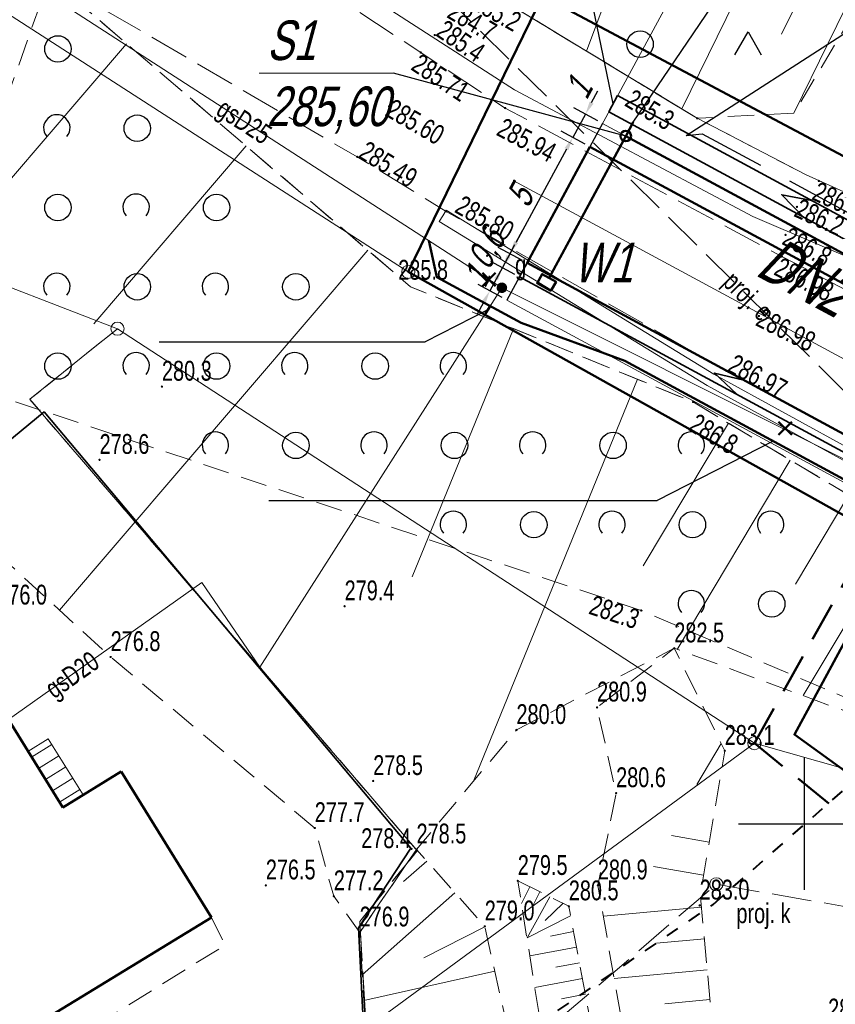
# Model space of a CAD drawing. Header units: metres. Extents: x 8377249 to 8377741, y 5529345 to 5529668.
# Tile 10 of 26: x 8377320 to 8377351, y 5529493 to 5529530. Entities that reach past the tile are written whole.
import ezdxf
from ezdxf.enums import TextEntityAlignment as Align
from ezdxf.lldxf.tags import DXFTag

# ---------------------------------------------------------------- set-up
doc = ezdxf.new("R2010")
doc.units = ezdxf.units.M
doc.header["$MEASUREMENT"] = 0
for name, pattern in [('1.0_0.5', [1.5, 1, -0.5]), ('1.5_0.5', [2, 1.5, -0.5]), ('2.0_2.0', [4, 2, -2]), ('219-500', [0]), ('DASHED', [0.75, 0.5, -0.25]), ('egkk-500', [2, 1.5, -0.5]), ('egug-500', [1, 0.5, -0.5]), ('supp_500', [1, 0.5, -0.5])]:
    doc.linetypes.add(name, pattern=pattern)
doc.layers.get('0').update_dxf_attribs({"color": 2, "linetype": 'CONTINUOUS', "lineweight": 5})
doc.layers.get('Defpoints').update_dxf_attribs({"linetype": 'CONTINUOUS'})
for name, color, linetype in [('!granica', 2, 'CONTINUOUS'), ('!przekroje', 2, 'CONTINUOUS'), ('000 Inne (niezydentyfikowane)', 7, 'CONTINUOUS'), ('202-punkt graniczny', 7, 'CONTINUOUS'), ('217-kontur klasyfikacyjny', 7, 'CONTINUOUS'), ('218-kontur użytku gruntowego', 7, 'CONTINUOUS'), ('219-działka ewidencyjna', 7, 'CONTINUOUS'), ('312-budynek ewidencyjny', 7, 'CONTINUOUS'), ('352-schody', 7, 'CONTINUOUS'), ('chodnik', 7, 'CONTINUOUS'), ('gazowe urządzenie techniczne', 7, 'CONTINUOUS'), ('jezdnia', 7, 'CONTINUOUS'), ('ogrodzenie trwałe', 7, 'CONTINUOUS'), ('pikieta naturalna', 7, 'CONTINUOUS'), ('pikieta sztuczna', 7, 'CONTINUOUS'), ('przewód elektroenergetyczny niskiego napięcia - ob. projektowany', 7, 'CONTINUOUS'), ('przewód elektroenergetyczny niskiego napięcia - ob. projektowany-Atr1', 7, 'CONTINUOUS'), ('przewód gazowy', 7, 'CONTINUOUS'), ('przewód gazowy-Atr1', 7, 'CONTINUOUS'), ('przewód kanalizacyjny - ob. projektowany', 7, 'CONTINUOUS'), ('rów przydrożny (linia)', 7, 'CONTINUOUS'), ('rów przydrożny (poligon)', 7, 'CONTINUOUS'), ('skarpa nieumocniona', 7, 'CONTINUOUS'), ('studnia kanalizacyjna - ob. projektowany', 7, 'CONTINUOUS'), ('teren zalesiony', 7, 'CONTINUOUS'), ('zadrzewienie  zakrzewienie', 7, 'CONTINUOUS')]:
    doc.layers.add(name, color=color, linetype=linetype)
for name, color, linetype, lineweight in [('0D', 7, 'CONTINUOUS', 50), ('0O', 7, 'CONTINUOUS', 18), ('1', 6, 'CONTINUOUS', 50), ('7', 4, 'DASHDOT', 18), ('gazowe urządzenie techniczne-Atr17', 7, 'CONTINUOUS', 18), ('isa_V1BD385C50508125_TUsr', 7, 'CONTINUOUS', 25), ('pikieta naturalna-Atr2', 7, 'CONTINUOUS', 18), ('pikieta sztuczna-Atr2', 7, 'CONTINUOUS', 18), ('studnia kanalizacyjna - ob. projektowany-Atr17', 7, 'CONTINUOUS', 18)]:
    doc.layers.add(name, color=color, linetype=linetype, lineweight=lineweight)
doc.styles.get("Standard").update_dxf_attribs({"font": 'IC-isocp.shx', "width": 0.75, "oblique": 15})
doc.linetypes.add('902-500', pattern='A,3.75,0,[1,ksztalty.shx,S=0.5,R=0,X=0,Y=0],3.75', length=7.5)
tags = doc.linetypes.add('DASHDOT', pattern=[1, 0.5, -0.25, 0, -0.25]).pattern_tags.tags
tags[10:11] = [DXFTag(74, 4), DXFTag(75, 0), DXFTag(340, '0'), DXFTag(46, 1.0), DXFTag(50, 0.0), DXFTag(44, 0.0), DXFTag(45, 0.0)]
tags[8:9] = [DXFTag(74, 4), DXFTag(75, 0), DXFTag(340, '0'), DXFTag(46, 1.0), DXFTag(50, 0.0), DXFTag(44, 0.0), DXFTag(45, 0.0)]
tags[6:7] = [DXFTag(74, 4), DXFTag(75, 0), DXFTag(340, '0'), DXFTag(46, 1.0), DXFTag(50, 0.0), DXFTag(44, 0.0), DXFTag(45, 0.0)]
tags[4:5] = [DXFTag(74, 4), DXFTag(75, 0), DXFTag(340, '0'), DXFTag(46, 1.0), DXFTag(50, 0.0), DXFTag(44, 0.0), DXFTag(45, 0.0)]
doc.dimstyles.get("Standard").update_dxf_attribs({"dimtxt": 1, "dimasz": 1, "dimexe": 1, "dimexo": 1, "dimgap": 1, "dimtad": 1, "dimtxsty": 'Standard', "dimcen": 2.5, "dimadec": 0, "dimazin": 0, "dimtfac": 1, "dimtmove": 0, "dimatfit": 3, "dimfxl": 1, "dimarcsym": 0})

# ---------------------------------------------------------------- blocks, each defined once
blk = doc.blocks.new('202')
at = {"color": 0, "linetype": 'Continuous', "lineweight": 0}
blk.add_circle((0, 0), 0.25, dxfattribs=at)
blk = doc.blocks.new('OTZK1')
at = {"color": 0, "linetype": 'Continuous'}
blk.add_circle((0, 0), 0.5, dxfattribs=at)
blk = doc.blocks.new('OTZK3')
at = {"color": 0, "linetype": 'Continuous'}
for p, q in [((-0.5, -0.289), (0, 0.577)), ((0, 0.577), (0.5, -0.289))]:
    blk.add_line(p, q, dxfattribs=at)
blk = doc.blocks.new('US25')
at = {"linetype": 'Continuous', "lineweight": 0}
h = blk.add_hatch(color=0, dxfattribs=at)
edge = h.paths.add_edge_path()
edge.add_arc((0, 0), 0.2, 0, 360)
blk = doc.blocks.new('PW01')
at = {"linetype": 'Continuous', "lineweight": 13}
h = blk.add_hatch(color=0, dxfattribs=at)
edge = h.paths.add_edge_path()
edge.add_arc((0, 0), 0.045, 0, 360)
blk = doc.blocks.new('OTZK2')
at = {"color": 0, "linetype": 'Continuous'}
blk.add_arc((0, 0), 0.5, 318.85, 221.162, dxfattribs=at)
blk = doc.blocks.new('US15')
at = {"color": 0, "linetype": 'Continuous', "lineweight": 13}
blk.add_circle((0, 0), 0.25, dxfattribs=at)
blk = doc.blocks.new('m')
at = {"color": 0}
for p, q in [((8377350, 5529500), (8377350, 5529502.5)), ((8377347.5, 5529500), (8377352.5, 5529500)), ((8377347.5, 5529500), (8377352.5, 5529500)), ((8377347.5, 5529500), (8377352.5, 5529500)), ((8377350, 5529497.5), (8377350, 5529500)), ((8377350, 5529497.5), (8377350, 5529500))]:
    blk.add_line(p, q, dxfattribs=at)
at = {"layer": '000 Inne (niezydentyfikowane)', "color": 7, "linetype": 'Continuous', "lineweight": 18, "flags": 128}
for points in [[(8377344.17, 5529535.73), (8377341.75, 5529529.23)], [(8377348.71, 5529533.9), (8377345.35, 5529527.05)], [(8377350.64, 5529532.95), (8377349.13, 5529529.87)], [(8377352.19, 5529532.19), (8377349.59, 5529526.89)], [(8377324.35, 5529529.51), (8377316.91, 5529520.83)], [(8377328.87, 5529525.65), (8377323.11, 5529518.91)], [(8377333.48, 5529521.7), (8377321.82, 5529508.08)], [(8377338.99, 5529518.73), (8377335.16, 5529509.34)], [(8377343.68, 5529516.82), (8377337.48, 5529501.61)], [(8377347.12, 5529515.16), (8377343.89, 5529509.76)], [(8377349.46, 5529513.76), (8377345.18, 5529506.6)], [(8377351.67, 5529512.44), (8377349.65, 5529509.07)], [(8377353.75, 5529511.2), (8377349.95, 5529504.85)], [(8377346.84, 5529503.04), (8377345.92, 5529501.49)], [(8377346.39, 5529499.31), (8377344.96, 5529499.56)], [(8377335.71, 5529498.59), (8377334.83, 5529497.81)], [(8377346.18, 5529498.06), (8377344.28, 5529498.39)], [(8377339.6, 5529497.62), (8377339.29, 5529496.99)], [(8377336.77, 5529497.39), (8377333.27, 5529494.29)], [(8377340.36, 5529497.24), (8377339.5, 5529495.68)], [(8377339.98, 5529497.43), (8377339.69, 5529496.85)], [(8377340.86, 5529496.99), (8377340.18, 5529496.34)], [(8377346.09, 5529496.84), (8377342.39, 5529496.5)], [(8377341.15, 5529496.52), (8377339.5, 5529495.68)], [(8377337.9, 5529496.1), (8377335.6, 5529494.93)], [(8377341.26, 5529495.92), (8377340.39, 5529495.75)], [(8377341.37, 5529495.33), (8377339.61, 5529495)], [(8377346.21, 5529495.65), (8377344.4, 5529495.48)], [(8377341.48, 5529494.74), (8377340.59, 5529494.57)], [(8377338.28, 5529494.42), (8377333.33, 5529493.31)], [(8377346.32, 5529494.48), (8377342.79, 5529494.15)], [(8377341.6, 5529494.15), (8377339.8, 5529493.81)], [(8377341.71, 5529493.55), (8377340.8, 5529493.38)], [(8377346.42, 5529493.35), (8377344.71, 5529493.19)]]:
    blk.add_lwpolyline(points, dxfattribs=at)
at = {"layer": '217-kontur klasyfikacyjny', "color": 92, "linetype": 'egkk-500', "lineweight": 18, "flags": 128}
for points in [[(8377320.69, 5529516.06), (8377324.01, 5529518.73)], [(8377324.01, 5529518.73), (8377320.69, 5529516.06)], [(8377335.35, 5529498.98), (8377320.69, 5529516.06)], [(8377320.69, 5529516.06), (8377335.35, 5529498.98)], [(8377333.17, 5529496.3), (8377335.35, 5529498.98)], [(8377335.35, 5529498.98), (8377333.17, 5529496.3)], [(8377333.74, 5529486.93), (8377333.17, 5529496.3)], [(8377333.17, 5529496.3), (8377333.74, 5529486.93)]]:
    blk.add_lwpolyline(points, dxfattribs=at)
at = {"layer": '218-kontur użytku gruntowego', "color": 3, "linetype": 'egug-500', "lineweight": 18, "flags": 128}
for points in [[(8377320.69, 5529516.06), (8377324.01, 5529518.73)], [(8377324.01, 5529518.73), (8377320.69, 5529516.06)], [(8377335.35, 5529498.98), (8377320.69, 5529516.06)], [(8377320.69, 5529516.06), (8377335.35, 5529498.98)], [(8377333.17, 5529496.3), (8377335.35, 5529498.98)], [(8377335.35, 5529498.98), (8377333.17, 5529496.3)], [(8377333.74, 5529486.93), (8377333.17, 5529496.3)], [(8377333.17, 5529496.3), (8377333.74, 5529486.93)]]:
    blk.add_lwpolyline(points, dxfattribs=at)
at = {"layer": '219-działka ewidencyjna', "color": 7, "linetype": '219-500', "lineweight": 18, "flags": 128}
for points in [[(8377335.01, 5529520.88), (8377308.65, 5529537.88)], [(8377358.44, 5529521.55), (8377340.08, 5529531.32)], [(8377324.01, 5529518.73), (8377304.44, 5529526.29)], [(8377389.95, 5529490.16), (8377335.01, 5529520.88)], [(8377348.1, 5529503.05), (8377324.01, 5529518.73)], [(8377348.1, 5529503.05), (8377315, 5529478.73)], [(8377359.06, 5529499.94), (8377348.1, 5529503.05)]]:
    blk.add_lwpolyline(points, dxfattribs=at)
at = {"layer": '312-budynek ewidencyjny', "color": 7, "linetype": 'Continuous', "lineweight": 50, "flags": 128}
for points in [[(8377319.45, 5529504.64), (8377321.94, 5529500.61)], [(8377321.94, 5529500.61), (8377324.15, 5529501.98)], [(8377324.15, 5529501.98), (8377327.57, 5529496.45)], [(8377327.57, 5529496.45), (8377315.14, 5529488.88)]]:
    blk.add_lwpolyline(points, dxfattribs=at)
at = {"layer": '352-schody', "color": 7, "linetype": 'Continuous', "lineweight": 18, "flags": 128}
blk.add_lwpolyline([(8377320.62, 5529502.74), (8377321.39, 5529503.21), (8377322.71, 5529501.09), (8377321.94, 5529500.61)], close=True, dxfattribs=at)
blk.add_lwpolyline([(8377320.62, 5529502.74), (8377321.39, 5529503.21), (8377322.71, 5529501.09), (8377321.94, 5529500.61)], close=True, dxfattribs=at)
for points in [[(8377320.756, 5529502.521), (8377321.522, 5529502.998)], [(8377321.019, 5529502.096), (8377321.786, 5529502.573)], [(8377321.283, 5529501.671), (8377322.051, 5529502.149)], [(8377321.546, 5529501.246), (8377322.315, 5529501.724)], [(8377321.809, 5529500.821), (8377322.579, 5529501.3)]]:
    blk.add_lwpolyline(points, dxfattribs=at)
at = {"layer": 'chodnik', "color": 7, "linetype": '1.0_0.5', "lineweight": 18, "flags": 128}
blk.add_lwpolyline([(8377301.67, 5529475.99), (8377302.27, 5529475.01), (8377311.67, 5529482.87), (8377315.78, 5529487.79), (8377328.08, 5529495.41), (8377327.57, 5529496.45), (8377315.14, 5529488.88), (8377309.29, 5529498.35), (8377315.83, 5529502.4), (8377315.16, 5529503.49), (8377307.37, 5529498.73), (8377314.24, 5529487.9), (8377311.02, 5529484.33)], close=True, dxfattribs=at)
at = {"layer": 'jezdnia', "color": 7, "linetype": '1.5_0.5', "lineweight": 18, "flags": 128}
blk.add_lwpolyline([(8377283.144, 5529593.01), (8377289.66, 5529576.44), (8377296.27, 5529560), (8377302.07, 5529550.43), (8377311.87, 5529539.72), (8377321.44, 5529532.01), (8377333.08, 5529525.23), (8377336.44, 5529523.17), (8377347.04, 5529517.14), (8377357.42, 5529511.57), (8377364.91, 5529506.84), (8377368.84, 5529504.63), (8377369.67, 5529505.21), (8377374.78, 5529504.38), (8377378.56, 5529503.18), (8377381.32, 5529501.98), (8377382.41, 5529500.95), (8377383.16, 5529499.4), (8377383.41, 5529498.3), (8377398.08, 5529492.24), (8377411.13, 5529488.31), (8377418.33, 5529487), (8377422.89, 5529486.54), (8377424.65, 5529486.32), (8377429.6, 5529486.17), (8377436.9, 5529486.34), (8377442.31, 5529486.7), (8377458.46, 5529490.15), (8377469.4, 5529497.25), (8377474.49, 5529503.23), (8377476.48, 5529506.89), (8377478.6, 5529512.54), (8377479.66, 5529519.27), (8377479.89, 5529528.7), (8377479.78, 5529531.63), (8377479.09, 5529535.77), (8377476.55, 5529551.02), (8377471.82, 5529578.31), (8377470.75, 5529584.35), (8377466.54, 5529612.38), (8377466.55, 5529629.77), (8377467.67, 5529634.01), (8377471.4, 5529641.19), (8377474.04, 5529644.66), (8377469.86, 5529647.28), (8377468.43, 5529644.8), (8377463.51, 5529635.43), (8377461.31, 5529623.29), (8377466.01, 5529583.11), (8377471.62, 5529550.62), (8377473.74, 5529537.55), (8377474.57, 5529530.99), (8377474.81, 5529527.61), (8377474.45, 5529520.19), (8377473.74, 5529515.3), (8377471.74, 5529509.33), (8377470.45, 5529506.72), (8377465.55, 5529500.85), (8377456.05, 5529494.71), (8377451.27, 5529493.76), (8377441.69, 5529491.79), (8377440.92, 5529491.69), (8377436.34, 5529491.36), (8377429.68, 5529491.17), (8377425.01, 5529491.4), (8377419.01, 5529491.93), (8377414.34, 5529492.64), (8377411.86, 5529493.14), (8377400.88, 5529496.37), (8377399.81, 5529496.66), (8377391.31, 5529500.55), (8377390.32, 5529501.03), (8377386.14, 5529503.37), (8377380.02, 5529506.56), (8377375.04, 5529509.04), (8377370.44, 5529511.09), (8377368.31, 5529511.87), (8377359.88, 5529515.88), (8377349.14, 5529521.46), (8377338.67, 5529527.08), (8377335.48, 5529529.18), (8377319.33, 5529539.78), (8377310.14, 5529548.36), (8377304.42, 5529555.91), (8377300.3, 5529563.28), (8377293.93, 5529578.63), (8377287.088, 5529596.149)], dxfattribs=at)
at = {"layer": 'ogrodzenie trwałe', "color": 7, "linetype": '902-500', "lineweight": 35, "flags": 128}
for points in [[(8377311.02, 5529484.33), (8377301.67, 5529475.99), (8377291.15, 5529497.4), (8377317.24, 5529512.29), (8377321.23, 5529515.58), (8377335.11, 5529499.08)], [(8377315.18, 5529479.07), (8377318.36, 5529478.66), (8377333.58, 5529487.06), (8377333.13, 5529496.06), (8377335.11, 5529499.08)]]:
    blk.add_lwpolyline(points, dxfattribs=at)
at = {"layer": 'przewód elektroenergetyczny niskiego napięcia - ob. projektowany', "color": 1, "linetype": '1.5_0.5', "lineweight": 18, "flags": 128}
blk.add_lwpolyline([(8377500.424, 5529658.07), (8377484.71, 5529646.87), (8377458.47, 5529614.13), (8377477.06, 5529576.45), (8377484.01, 5529535.04), (8377480.46, 5529493.18), (8377440.11, 5529481.49), (8377399.05, 5529490.32), (8377360.65, 5529507.31), (8377330.78, 5529536.88), (8377295.57, 5529559.72), (8377282.278, 5529592.321)], dxfattribs=at)
at = {"layer": 'przewód gazowy', "color": 52, "linetype": 'Continuous', "lineweight": 18, "flags": 128}
for points in [[(8377279.417, 5529590.044), (8377288.31, 5529576.01), (8377294.61, 5529558.92), (8377307.75, 5529540.81), (8377317.84, 5529533.66), (8377338.55, 5529520.28)], [(8377338.55, 5529520.28), (8377329.39, 5529505.93), (8377327.2, 5529509.13), (8377319.88, 5529503.94)], [(8377338.55, 5529520.28), (8377363.26, 5529507.9), (8377379.12, 5529499.32), (8377388.76, 5529495.19)]]:
    blk.add_lwpolyline(points, dxfattribs=at)
at = {"layer": 'przewód kanalizacyjny - ob. projektowany', "color": 34, "linetype": '1.5_0.5', "lineweight": 18, "flags": 128}
blk.add_lwpolyline([(8377471.319, 5529663.699), (8377452.02, 5529654), (8377431.32, 5529641.53), (8377418.88, 5529618.24), (8377412.02, 5529596.3), (8377411.03, 5529566.1), (8377400.12, 5529534.95), (8377390.52, 5529506.46), (8377384.92, 5529491.08), (8377346.66, 5529497.71), (8377318.45, 5529473.5), (8377304.71, 5529475.14)], dxfattribs=at)
at = {"layer": 'rów przydrożny (linia)', "color": 0, "linetype": 'CONTINUOUS', "lineweight": 18}
for p, q in [((8377336.18, 5529522.787), (8377336.31, 5529523)), ((8377336.44, 5529523.213), (8377336.31, 5529523)), ((8377336.44, 5529523.213), (8377346.565, 5529517.016)), ((8377336.18, 5529522.787), (8377346.315, 5529516.584)), ((8377346.565, 5529517.016), (8377356.662, 5529511.468)), ((8377346.315, 5529516.584), (8377356.418, 5529511.032)), ((8377356.662, 5529511.468), (8377365.275, 5529506.586)), ((8377356.418, 5529511.032), (8377365.025, 5529506.154)), ((8377365.275, 5529506.586), (8377369.457, 5529504.115)), ((8377365.025, 5529506.154), (8377369.203, 5529503.685)), ((8377369.203, 5529503.685), (8377369.33, 5529503.9)), ((8377369.457, 5529504.115), (8377369.33, 5529503.9))]:
    blk.add_line(p, q, dxfattribs=at)
at = {"layer": 'rów przydrożny (poligon)', "color": 7, "linetype": 'Continuous', "lineweight": 18, "flags": 128}
for points in [[(8377301.16, 5529564.04), (8377304.97, 5529556.16), (8377310.49, 5529548.69), (8377319.72, 5529540.22), (8377339.02, 5529527.77), (8377348.04, 5529522.98), (8377360.09, 5529517.82), (8377367.26, 5529513.45), (8377375.37, 5529509.54), (8377386.89, 5529503.61), (8377390.61, 5529501.85), (8377397.27, 5529498.67), (8377401.13, 5529497.16), (8377405.63, 5529495.37), (8377414.49, 5529493.35)], [(8377414.62, 5529495.96), (8377406.63, 5529497.94), (8377397.57, 5529500.64), (8377387.86, 5529505.24), (8377376.02, 5529511.1), (8377368.35, 5529515.21), (8377360.71, 5529519.73), (8377350.04, 5529524.56), (8377345.94, 5529526.69), (8377321.13, 5529541.74), (8377312.69, 5529549.73), (8377307.26, 5529557.63), (8377303.28, 5529565.76)]]:
    blk.add_lwpolyline(points, dxfattribs=at)
at = {"layer": 'skarpa nieumocniona', "color": 7, "linetype": '1.0_0.5', "lineweight": 18, "flags": 128}
blk.add_lwpolyline([(8377278.286, 5529589.144), (8377277.83, 5529573.02), (8377272.35, 5529551.26), (8377279.8, 5529541.38), (8377292.47, 5529529.76), (8377298.5, 5529529.88), (8377305.78, 5529527.02), (8377308.81, 5529526.28), (8377310.65, 5529523.53), (8377314.17, 5529525.56), (8377317.27, 5529520.21), (8377313.74, 5529518.17), (8377317.3, 5529512.22), (8377323.75, 5529506.31), (8377331.47, 5529499.84), (8377332.19, 5529497.26), (8377333.17, 5529495.89), (8377335.32, 5529499.03), (8377339.1, 5529503.55), (8377345.07, 5529506.64), (8377355.18, 5529502.92), (8377363.6, 5529497.34), (8377365.79, 5529497.23), (8377373.46, 5529495.25), (8377383.03, 5529494.97), (8377382.34, 5529496.99), (8377377.73, 5529497.4), (8377368.36, 5529502.16), (8377366.86, 5529503.36), (8377345.78, 5529515.96), (8377335.09, 5529520.32), (8377321.44, 5529532.01), (8377311.44, 5529539.49), (8377302.07, 5529550.43), (8377296.27, 5529560), (8377288.47, 5529578.29), (8377282.767, 5529592.71)], dxfattribs=at)
blk.add_lwpolyline([(8377278.286, 5529589.144), (8377277.83, 5529573.02), (8377272.35, 5529551.26), (8377279.8, 5529541.38), (8377292.47, 5529529.76), (8377298.5, 5529529.88), (8377305.78, 5529527.02), (8377308.81, 5529526.28), (8377310.65, 5529523.53), (8377314.17, 5529525.56), (8377317.27, 5529520.21), (8377313.74, 5529518.17), (8377317.3, 5529512.22), (8377323.75, 5529506.31), (8377331.47, 5529499.84), (8377332.19, 5529497.26), (8377333.17, 5529495.89), (8377335.32, 5529499.03), (8377339.1, 5529503.55), (8377345.07, 5529506.64), (8377355.18, 5529502.92), (8377363.6, 5529497.34), (8377365.79, 5529497.23), (8377373.46, 5529495.25), (8377383.03, 5529494.97), (8377382.34, 5529496.99), (8377377.73, 5529497.4), (8377368.36, 5529502.16), (8377366.86, 5529503.36), (8377345.78, 5529515.96), (8377335.09, 5529520.32), (8377321.44, 5529532.01), (8377311.44, 5529539.49), (8377302.07, 5529550.43), (8377296.27, 5529560), (8377288.47, 5529578.29), (8377282.767, 5529592.71)], dxfattribs=at)
for points in [[(8377333.93, 5529539.53), (8377326.59, 5529544.64), (8377321.07, 5529548.19), (8377313.66, 5529552.63), (8377312.69, 5529549.73), (8377321.13, 5529541.74), (8377345.94, 5529526.69), (8377349.6, 5529526.89), (8377352.64, 5529531.97), (8377347.52, 5529534.48)], [(8377333.93, 5529539.53), (8377326.59, 5529544.64), (8377321.07, 5529548.19), (8377313.66, 5529552.63), (8377312.69, 5529549.73), (8377321.13, 5529541.74), (8377345.94, 5529526.69), (8377349.6, 5529526.89), (8377352.64, 5529531.97), (8377347.52, 5529534.48)], [(8377344.28, 5529478.86), (8377347.39, 5529488.69), (8377346.66, 5529490.81), (8377346.05, 5529497.32), (8377346.98, 5529502.76), (8377345.07, 5529506.64), (8377342.15, 5529504.4), (8377342.87, 5529501.16), (8377342.18, 5529497.67), (8377343.99, 5529487.32), (8377343.96, 5529481.98)], [(8377344.28, 5529478.86), (8377347.39, 5529488.69), (8377346.66, 5529490.81), (8377346.05, 5529497.32), (8377346.98, 5529502.76), (8377345.07, 5529506.64), (8377342.15, 5529504.4), (8377342.87, 5529501.16), (8377342.18, 5529497.67), (8377343.99, 5529487.32), (8377343.96, 5529481.98)], [(8377335.32, 5529499.03), (8377333.17, 5529495.89), (8377333.72, 5529487.01), (8377334.64, 5529486.63), (8377336.67, 5529485.44), (8377337.23, 5529482.28), (8377339.76, 5529481.25), (8377339.82, 5529487.58), (8377337.9, 5529496.12)], [(8377335.32, 5529499.03), (8377333.17, 5529495.89), (8377333.72, 5529487.01), (8377334.64, 5529486.63), (8377336.67, 5529485.44), (8377337.23, 5529482.28), (8377339.76, 5529481.25), (8377339.82, 5529487.58), (8377337.9, 5529496.12)], [(8377339.15, 5529497.84), (8377341.08, 5529496.88), (8377342.46, 5529489.56), (8377343.29, 5529481.6), (8377340.87, 5529481.4), (8377340.98, 5529486.4)], [(8377339.15, 5529497.84), (8377341.08, 5529496.88), (8377342.46, 5529489.56), (8377343.29, 5529481.6), (8377340.87, 5529481.4), (8377340.98, 5529486.4)]]:
    blk.add_lwpolyline(points, close=True, dxfattribs=at)
at = {"layer": 'teren zalesiony', "color": 7, "linetype": '1.0_0.5', "lineweight": 18, "flags": 128}
blk.add_lwpolyline([(8377370.219, 5529576.127), (8377359.89, 5529578.54), (8377352.51, 5529583.82), (8377346.34, 5529587.22), (8377342.51, 5529582), (8377337.38, 5529576.69), (8377331.75, 5529571.84), (8377326.08, 5529565.51), (8377319.62, 5529558.95), (8377313.66, 5529552.63), (8377312.69, 5529549.73), (8377321.13, 5529541.74), (8377345.94, 5529526.69), (8377350.04, 5529524.56), (8377360.71, 5529519.73), (8377368.35, 5529515.21), (8377376.02, 5529511.1), (8377387.86, 5529505.24), (8377397.57, 5529500.64), (8377406.63, 5529497.94), (8377414.62, 5529495.96), (8377424.67, 5529494.5), (8377434.69, 5529494.45), (8377436.29, 5529494.41), (8377438.25, 5529494.79), (8377441.49, 5529495.21), (8377447.45, 5529495.67), (8377461.64, 5529505.74), (8377459.06, 5529513.88), (8377462.97, 5529518.18), (8377462.97, 5529519.87), (8377458.52, 5529521.71), (8377434.97, 5529529.58), (8377451.16, 5529545.53), (8377429.33, 5529552.53), (8377423.34, 5529554.45), (8377421.45, 5529555.33), (8377414.67, 5529557.53), (8377394.569, 5529565.692)], dxfattribs=at)
at = {"layer": 'zadrzewienie  zakrzewienie', "color": 7, "linetype": '1.0_0.5', "lineweight": 18, "flags": 128}
blk.add_lwpolyline([(8377368.36, 5529502.16), (8377366.86, 5529503.36), (8377345.78, 5529515.96), (8377335.09, 5529520.32), (8377321.44, 5529532.01), (8377317.27, 5529520.21), (8377313.67, 5529518.13), (8377343.82, 5529508.07), (8377354.6, 5529503.47), (8377363.77, 5529497.43), (8377365.79, 5529497.23)], close=True, dxfattribs=at)
at = {"layer": '202-punkt graniczny', "color": 7, "linetype": 'Continuous', "lineweight": 18}
for p in [(8377335.01, 5529520.88), (8377324.01, 5529518.73), (8377348.1, 5529503.05)]:
    blk.add_blockref('202', p, dxfattribs=at)
at = {"layer": 'gazowe urządzenie techniczne', "color": 52, "linetype": 'Continuous', "lineweight": 18, "rotation": 195.418}
blk.add_blockref('US25', (8377338.55, 5529520.28), dxfattribs=at)
at = {"layer": 'pikieta naturalna', "color": 7, "linetype": 'Continuous', "lineweight": 13}
for p in [(8377336.01, 5529529.84), (8377345.94, 5529526.69), (8377350.54, 5529524.32), (8377349.71, 5529523.34), (8377349.28, 5529522.28), (8377337.99, 5529521.49), (8377325.69, 5529516.54), (8377345.78, 5529515.96), (8377323.33, 5529513.77), (8377332.6, 5529508.23), (8377343.82, 5529508.07), (8377345.07, 5529506.64), (8377323.75, 5529506.31), (8377342.15, 5529504.4), (8377339.1, 5529503.55), (8377346.98, 5529502.76), (8377333.68, 5529501.62), (8377342.87, 5529501.16), (8377331.47, 5529499.84), (8377335.13, 5529499.05), (8377335.32, 5529499.03), (8377329.62, 5529497.67), (8377339.15, 5529497.84), (8377342.18, 5529497.67), (8377332.19, 5529497.26), (8377341.08, 5529496.88), (8377346.03, 5529496.91), (8377337.9, 5529496.12), (8377333.17, 5529495.89)]:
    blk.add_blockref('PW01', p, dxfattribs=at)
at = {"layer": 'pikieta sztuczna', "color": 7, "linetype": 'Continuous', "lineweight": 13}
for p in [(8377335.48, 5529529.18), (8377334.28, 5529527.14), (8377338.67, 5529527.08), (8377333.08, 5529525.23), (8377336.44, 5529523.17), (8377349.14, 5529521.46), (8377348.27, 5529519.21), (8377347.04, 5529517.14)]:
    blk.add_blockref('PW01', p, dxfattribs=at)
at = {"layer": 'studnia kanalizacyjna - ob. projektowany', "color": 34, "linetype": 'Continuous', "lineweight": 18}
blk.add_blockref('US15', (8377346.66, 5529497.71), dxfattribs=at)
at = {"layer": 'teren zalesiony', "color": 7, "linetype": 'Continuous', "lineweight": 18}
for name, p in [('OTZK1', (8377343.776, 5529529.496)), ('OTZK3', (8377347.863, 5529529.382))]:
    blk.add_blockref(name, p, dxfattribs=at)
at = {"layer": 'zadrzewienie  zakrzewienie', "color": 7, "linetype": 'Continuous', "lineweight": 18}
for name, p in [('OTZK1', (8377321.756, 5529529.316)), ('OTZK2', (8377321.714, 5529526.327)), ('OTZK1', (8377324.756, 5529526.316)), ('OTZK1', (8377321.756, 5529523.316)), ('OTZK2', (8377324.714, 5529523.327)), ('OTZK1', (8377327.756, 5529523.316)), ('OTZK2', (8377321.714, 5529520.327)), ('OTZK1', (8377324.756, 5529520.316)), ('OTZK2', (8377327.714, 5529520.327)), ('OTZK1', (8377330.756, 5529520.316)), ('OTZK1', (8377321.756, 5529517.316)), ('OTZK2', (8377324.714, 5529517.327)), ('OTZK1', (8377327.756, 5529517.316)), ('OTZK2', (8377330.714, 5529517.327)), ('OTZK1', (8377333.756, 5529517.316)), ('OTZK2', (8377336.714, 5529517.327)), ('OTZK2', (8377327.714, 5529514.327)), ('OTZK1', (8377330.756, 5529514.316)), ('OTZK2', (8377333.714, 5529514.327)), ('OTZK1', (8377336.756, 5529514.316)), ('OTZK2', (8377339.714, 5529514.327)), ('OTZK1', (8377342.756, 5529514.316)), ('OTZK2', (8377345.714, 5529514.327)), ('OTZK2', (8377336.714, 5529511.327)), ('OTZK1', (8377339.756, 5529511.316)), ('OTZK2', (8377342.714, 5529511.327)), ('OTZK1', (8377345.756, 5529511.316)), ('OTZK2', (8377348.714, 5529511.327)), ('OTZK2', (8377345.714, 5529508.327)), ('OTZK1', (8377348.756, 5529508.316))]:
    blk.add_blockref(name, p, dxfattribs=at)
at = {"layer": 'gazowe urządzenie techniczne-Atr17', "color": 52, "width": 0.75}
blk.add_text('g', height=0.75, dxfattribs=at).set_placement((8377339.05, 5529520.78))
at = {"layer": 'pikieta naturalna-Atr2', "color": 7, "width": 0.75}
for s, rotation, p in [('285.2', 330.713, (8377337.72, 5529531.52)), ('285.3', 328.758, (8377343.54, 5529527.83)), ('286.8', 335.709, (8377350.54, 5529524.32)), ('286.8', 329.132, (8377345.95, 5529515.56))]:
    blk.add_text(s, height=0.75, rotation=rotation, dxfattribs=at).set_placement(p, align=Align.TOP_LEFT)
for s, rotation, p in [('284.7', 329.289, (8377336.62, 5529530.85)), ('286.2', 335.556, (8377349.71, 5529523.34)), ('286.8', 331.434, (8377349.28, 5529522.28))]:
    blk.add_text(s, height=0.75, rotation=rotation, dxfattribs=at).set_placement(p, align=Align.MIDDLE_LEFT)
blk.add_text('285.4', height=0.75, rotation=325.483, dxfattribs=at).set_placement((8377336.01, 5529529.84))
blk.add_text('285.8', height=0.75, dxfattribs=at).set_placement((8377336.51, 5529520.96), align=Align.MIDDLE_RIGHT)
for s, p in [('280.3', (8377325.69, 5529516.54)), ('278.6', (8377323.33, 5529513.77)), ('279.4', (8377332.6, 5529508.23)), ('276.0', (8377319.46, 5529508.07)), ('282.5', (8377345.07, 5529506.64)), ('276.8', (8377323.75, 5529506.31)), ('280.9', (8377342.15, 5529504.4)), ('280.0', (8377339.1, 5529503.55)), ('283.1', (8377346.98, 5529502.76)), ('278.5', (8377333.68, 5529501.62)), ('280.6', (8377342.87, 5529501.16)), ('277.7', (8377331.47, 5529499.84)), ('278.5', (8377335.32, 5529499.03)), ('276.5', (8377329.62, 5529497.67)), ('279.5', (8377339.15, 5529497.84)), ('280.9', (8377342.18, 5529497.67)), ('277.2', (8377332.19, 5529497.26)), ('280.5', (8377341.08, 5529496.88)), ('283.0', (8377346.03, 5529496.91)), ('276.9', (8377333.17, 5529495.89)), ('279.0', (8377337.9, 5529496.12)), ('283.3', (8377350.89, 5529492.41))]:
    blk.add_text(s, height=0.75, dxfattribs=at).set_placement(p, align=Align.BOTTOM_LEFT)
blk.add_text('282.3', height=0.75, rotation=341.548, dxfattribs=at).set_placement((8377343.82, 5529508.07), align=Align.TOP_RIGHT)
blk.add_text('278.4', height=0.75, dxfattribs=at).set_placement((8377335.11, 5529499.08), align=Align.RIGHT)
at = {"layer": 'pikieta sztuczna-Atr2', "color": 7, "width": 0.75}
for s, rotation, p in [('285.71', 326.643, (8377335.48, 5529529.18)), ('285.94', 332.087, (8377338.65, 5529526.74)), ('285.80', 330.303, (8377337.09, 5529523.81)), ('286.98', 332.546, (8377349.14, 5529521.46))]:
    blk.add_text(s, height=0.75, rotation=rotation, dxfattribs=at).set_placement(p, align=Align.TOP_LEFT)
for s, rotation, p in [('285.60', 329.795, (8377334.28, 5529527.14)), ('286.98', 333.383, (8377348.27, 5529519.21))]:
    blk.add_text(s, height=0.75, rotation=rotation, dxfattribs=at).set_placement(p, align=Align.MIDDLE_LEFT)
for s, rotation, p in [('285.49', 328.488, (8377333.08, 5529525.23)), ('286.97', 331.782, (8377347.04, 5529517.14))]:
    blk.add_text(s, height=0.75, rotation=rotation, dxfattribs=at).set_placement(p)
at = {"layer": 'przewód elektroenergetyczny niskiego napięcia - ob. projektowany-Atr1', "color": 1, "width": 0.75}
blk.add_text('proj. e', height=0.75, rotation=315.289, dxfattribs=at).set_placement((8377347.12, 5529520.7), align=Align.MIDDLE_LEFT)
at = {"layer": 'przewód gazowy-Atr1', "color": 40, "width": 0.75}
for s, rotation, p in [('gsD25', 327.135, (8377327.89, 5529527.17)), ('gsD20', 35.337, (8377321.4, 5529505.01))]:
    blk.add_text(s, height=0.75, rotation=rotation, dxfattribs=at).set_placement(p, align=Align.MIDDLE_LEFT)
at = {"layer": 'studnia kanalizacyjna - ob. projektowany-Atr17', "color": 34, "width": 0.75}
blk.add_text('proj. k', height=0.75, dxfattribs=at).set_placement((8377347.42, 5529496.99), align=Align.TOP_LEFT)
blk = doc.blocks.new('*D42')
at = {"layer": '0O', "color": 0, "lineweight": -2}
for p, q in [((8377341.945, 5529527.286), (8377342.183, 5529527.726)), ((8377342.18, 5529526.59), (8377341.267, 5529527.084)), ((8377341.707, 5529526.846), (8377341.231, 5529525.966)), ((8377341.704, 5529525.711), (8377340.792, 5529526.204)), ((8377340.994, 5529525.526), (8377340.756, 5529525.087))]:
    blk.add_line(p, q, dxfattribs=at)
at = {"layer": '0O', "color": 0, "linetype": 'ByBlock'}
for points in [[(8377341.871, 5529527.325), (8377342.018, 5529527.246), (8377341.707, 5529526.846)], [(8377341.067, 5529525.487), (8377340.92, 5529525.566), (8377341.231, 5529525.966)]]:
    blk.add_solid(points, dxfattribs=at)
at = {"layer": 'Defpoints', "color": 0, "linetype": 'ByBlock'}
for p in [(8377342.355, 5529526.495), (8377341.231, 5529525.966), (8377341.88, 5529525.616)]:
    blk.add_point(p, dxfattribs=at)
at = {"layer": '0O', "color": 0, "linetype": 'ByBlock', "lineweight": -2, "insert": (8377341.448, 5529527.839), "char_height": 1, "attachment_point": 5, "rotation": 61.6043}
blk.add_mtext('1', dxfattribs=at)
blk = doc.blocks.new('*D43')
at = {"layer": '0O', "color": 0, "lineweight": -2}
for p, q in [((8377341.704, 5529525.711), (8377340.792, 5529526.204)), ((8377340.994, 5529525.526), (8377339.091, 5529522.008)), ((8377339.326, 5529521.312), (8377338.414, 5529521.806))]:
    blk.add_line(p, q, dxfattribs=at)
at = {"layer": '0O', "color": 0, "linetype": 'ByBlock'}
for points in [[(8377341.067, 5529525.487), (8377340.92, 5529525.566), (8377341.231, 5529525.966)], [(8377339.018, 5529522.047), (8377339.165, 5529521.968), (8377338.854, 5529521.568)]]:
    blk.add_solid(points, dxfattribs=at)
at = {"layer": 'Defpoints', "color": 0, "linetype": 'ByBlock'}
for p in [(8377341.88, 5529525.616), (8377338.854, 5529521.568), (8377339.502, 5529521.217)]:
    blk.add_point(p, dxfattribs=at)
at = {"layer": '0O', "color": 0, "linetype": 'ByBlock', "lineweight": -2, "insert": (8377339.233, 5529523.742), "char_height": 1, "attachment_point": 5, "rotation": 61.6043}
blk.add_mtext('5', dxfattribs=at)
blk = doc.blocks.new('*D44')
at = {"layer": '0O', "color": 0, "lineweight": -2}
for p, q in [((8377339.091, 5529522.008), (8377339.329, 5529522.448)), ((8377339.326, 5529521.312), (8377338.414, 5529521.806)), ((8377338.854, 5529521.568), (8377338.568, 5529521.04)), ((8377339.041, 5529520.785), (8377338.128, 5529521.278)), ((8377338.331, 5529520.6), (8377338.093, 5529520.16))]:
    blk.add_line(p, q, dxfattribs=at)
at = {"layer": '0O', "color": 0, "linetype": 'ByBlock'}
for points in [[(8377339.018, 5529522.047), (8377339.165, 5529521.968), (8377338.854, 5529521.568)], [(8377338.404, 5529520.561), (8377338.257, 5529520.64), (8377338.568, 5529521.04)]]:
    blk.add_solid(points, dxfattribs=at)
at = {"layer": 'Defpoints', "color": 0, "linetype": 'ByBlock'}
for p in [(8377338.568, 5529521.04), (8377339.502, 5529521.217), (8377339.217, 5529520.689)]:
    blk.add_point(p, dxfattribs=at)
at = {"layer": '0O', "color": 0, "linetype": 'ByBlock', "lineweight": -2, "insert": (8377338.032, 5529521.721), "char_height": 1, "attachment_point": 5, "rotation": 61.6043}
blk.add_mtext('0,6', dxfattribs=at)
blk = doc.blocks.new('*D45')
at = {"layer": '0O', "color": 0, "lineweight": -2}
for p, q in [((8377338.806, 5529521.48), (8377339.044, 5529521.92)), ((8377338.568, 5529521.04), (8377338.093, 5529520.16)), ((8377339.041, 5529520.785), (8377338.128, 5529521.278)), ((8377338.565, 5529519.905), (8377337.653, 5529520.398)), ((8377337.855, 5529519.72), (8377337.617, 5529519.281))]:
    blk.add_line(p, q, dxfattribs=at)
at = {"layer": '0O', "color": 0, "linetype": 'ByBlock'}
for points in [[(8377338.733, 5529521.519), (8377338.879, 5529521.44), (8377338.568, 5529521.04)], [(8377337.928, 5529519.681), (8377337.782, 5529519.76), (8377338.093, 5529520.16)]]:
    blk.add_solid(points, dxfattribs=at)
at = {"layer": 'Defpoints', "color": 0, "linetype": 'ByBlock'}
for p in [(8377339.217, 5529520.689), (8377338.093, 5529520.16), (8377338.741, 5529519.81)]:
    blk.add_point(p, dxfattribs=at)
at = {"layer": '0O', "color": 0, "linetype": 'ByBlock', "lineweight": -2, "insert": (8377337.596, 5529520.713), "char_height": 1, "attachment_point": 5, "rotation": 61.6043}
blk.add_mtext('1', dxfattribs=at)

msp = doc.modelspace()

# ---------------------------------------------------------------- linework, layer by layer
at = {"layer": '!granica', "color": 1, "linetype": 'supp_500', "lineweight": 40}
msp.add_lwpolyline([(8377330.498, 5529467.602), (8377331.231, 5529473.094), (8377331.536, 5529477.182), (8377330.86, 5529480.387), (8377333.427, 5529486.395), (8377336.539, 5529490.117), (8377346.546, 5529496.951), (8377353.792, 5529503.305), (8377357.446, 5529512.23)], dxfattribs=at)
at = {"layer": '!przekroje', "color": 2, "lineweight": 50}
for p, q in [((8377337.812, 5529520.345), (8377338.312, 5529520.845)), ((8377338.312, 5529520.345), (8377337.812, 5529520.845)), ((8377337.928, 5529519.305), (8377338.106, 5529519.585)), ((8377349.015, 5529514.712), (8377349.515, 5529515.212)), ((8377349.515, 5529514.712), (8377349.015, 5529515.212))]:
    msp.add_line(p, q, dxfattribs=at)
at = {"layer": '!przekroje', "color": 251, "linetype": '2.0_2.0', "lineweight": 20}
msp.add_line((8377337.928, 5529519.305), (8377338.106, 5529519.585), dxfattribs=at)
at = {"layer": '!przekroje', "color": 2, "lineweight": 50}
msp.add_lwpolyline([(8377335.79, 5529522.063), (8377336.084, 5529520.678), (8377339.274, 5529518.953), (8377343.204, 5529517.511), (8377354.08, 5529511.631), (8377349.616, 5529503.373), (8377359.756, 5529496.044), (8377384.752, 5529484.418)], dxfattribs=at)
at = {"layer": '!przekroje', "color": 251, "linetype": '2.0_2.0', "lineweight": 20}
msp.add_lwpolyline([(8377335.79, 5529522.063), (8377336.084, 5529520.678), (8377339.274, 5529518.953), (8377343.204, 5529517.511), (8377354.08, 5529511.631), (8377349.616, 5529503.373), (8377359.756, 5529496.044), (8377384.752, 5529484.418)], dxfattribs=at)
at = {"color": 146, "linetype": 'Continuous', "lineweight": 50}
msp.add_lwpolyline([(8377362.252, 5529505.648), (8377335.01, 5529520.88), (8377340.08, 5529531.32), (8377358.44, 5529521.55)], dxfattribs=at)
at = {"color": 114, "linetype": 'DASHED', "lineweight": 50, "ltscale": 3}
msp.add_lwpolyline([(8377387.378, 5529484.188), (8377386.137, 5529481.306), (8377357.905, 5529495.096), (8377348.1, 5529503.05), (8377352.574, 5529511.059)], dxfattribs=at)
at = {"layer": '0D', "color": 190, "lineweight": 35}
for p, q in [((8377342.593, 5529526.935), (8377342.926, 5529527.551)), ((8377342.926, 5529527.551), (8377360.52, 5529518.04)), ((8377342.593, 5529526.935), (8377360.187, 5529517.424)), ((8377339.502, 5529521.217), (8377339.217, 5529520.689)), ((8377339.217, 5529520.689), (8377356.686, 5529511.246))]:
    msp.add_line(p, q, dxfattribs=at)
at = {"layer": '0D', "color": 7}
for p, q in [((8377341.88, 5529525.616), (8377339.502, 5529521.217)), ((8377341.88, 5529525.616), (8377359.474, 5529516.105)), ((8377339.502, 5529521.217), (8377357.096, 5529511.706))]:
    msp.add_line(p, q, dxfattribs=at)
at = {"layer": '0D', "color": 190, "lineweight": 35}
msp.add_lwpolyline([(8377349.956, 5529522.955), (8377349.136, 5529523.796), (8377350.277, 5529523.577)], dxfattribs=at)
at = {"layer": '0D', "color": 190, "lineweight": 35, "elevation": 286.962}
msp.add_lwpolyline([(8377347.434, 5529516.254), (8377346.59, 5529517.051), (8377347.707, 5529516.789)], dxfattribs=at)
at = {"layer": '0O', "linetype": 'ByBlock'}
for p, q in [((8377368.238, 5529574.373), (8377340.691, 5529523.416)), ((8377329.369, 5529528.402), (8377334.453, 5529528.402)), ((8377342.355, 5529526.495), (8377359.949, 5529516.984)), ((8377338.741, 5529519.81), (8377356.21, 5529510.366))]:
    msp.add_line(p, q, dxfattribs=at)
at = {"layer": '0O', "lineweight": -2}
for p, q in [((8377343.52, 5529526.548), (8377349.944, 5529536.043)), ((8377342.76, 5529527.243), (8377341.32, 5529534.232)), ((8377345.523, 5529526.034), (8377354.151, 5529531.611)), ((8377343.235, 5529526.02), (8377334.453, 5529528.402)), ((8377342.355, 5529526.495), (8377341.88, 5529525.616)), ((8377339.217, 5529520.689), (8377338.741, 5529519.81)), ((8377338.017, 5529519.445), (8377335.653, 5529518.23)), ((8377325.583, 5529518.23), (8377335.653, 5529518.23)), ((8377348.814, 5529514.478), (8377344.429, 5529512.23)), ((8377329.729, 5529512.23), (8377344.429, 5529512.23))]:
    msp.add_line(p, q, dxfattribs=at)
at = {"layer": '1', "linetype": 'ByBlock'}
for p, q in [((8377343.235, 5529526.02), (8377343.52, 5529526.548)), ((8377340.335, 5529520.655), (8377343.235, 5529526.02)), ((8377359.949, 5529516.984), (8377343.235, 5529526.02))]:
    msp.add_line(p, q, dxfattribs=at)
at = {"layer": '1', "linetype": 'DASHED', "lineweight": 30, "ltscale": 5}
for p, q in [((8377345.523, 5529526.034), (8377346.131, 5529526.103)), ((8377346.131, 5529526.103), (8377360.639, 5529518.26))]:
    msp.add_line(p, q, dxfattribs=at)
at = {"layer": '1', "linetype": 'ByBlock'}
msp.add_lwpolyline([(8377340.405, 5529520.16), (8377340.598, 5529520.51), (8377340.072, 5529520.799), (8377339.879, 5529520.449)], close=True, dxfattribs=at)
msp.add_circle((8377343.235, 5529526.02), 0.2, dxfattribs=at)
at = {"layer": '7', "color": 7, "ltscale": 5}
msp.add_line((8377338.981, 5529524.341), (8377374.888, 5529504.93), dxfattribs=at)

# ---------------------------------------------------------------- block references
at = {"layer": 'isa_V1BD385C50508125_TUsr', "linetype": 'ByBlock'}
msp.add_blockref('m', (0, 0), dxfattribs=at)

# ---------------------------------------------------------------- texts
at = {"layer": '0O', "linetype": 'ByBlock', "char_height": 1.5, "width": 11.48563, "attachment_point": 1}
for s, insert in [('{\\Fic-isocp.shx|c1;S1\\P285,60}', (8377329.655, 5529530.394)), ('{\\Fic-isocp.shx|c1;W1}', (8377341.24, 5529521.983))]:
    msp.add_mtext(s, dxfattribs=dict(at, insert=insert))
at = {"layer": '1', "linetype": 'ByBlock', "lineweight": 25, "insert": (8377348.915, 5529522.319), "char_height": 1.75, "width": 11.48563, "attachment_point": 1, "rotation": 331.6835}
msp.add_mtext('{\\Fic-isocp.shx|c1;DN200}', dxfattribs=at)

# ---------------------------------------------------------------- dimensions: what is measured, and where the dimension line sits
at = {"layer": '0O', "lineweight": -2}
for base, p1, p2, picture, middle in [((8377341.231, 5529525.966), (8377342.355, 5529526.495), (8377341.88, 5529525.616), '*D42', (8377342.064, 5529527.506)), ((8377338.854, 5529521.568), (8377341.88, 5529525.616), (8377339.502, 5529521.217), '*D43', (8377339.849, 5529523.409)), ((8377338.568, 5529521.04), (8377339.502, 5529521.217), (8377339.217, 5529520.689), '*D44', (8377338.732, 5529521.343)), ((8377338.093, 5529520.16), (8377339.217, 5529520.689), (8377338.741, 5529519.81), '*D45', (8377338.212, 5529520.38))]:
    dim = msp.add_linear_dim(base=base, p1=p1, p2=p2, angle=241.6043, dimstyle='Standard', override={"dimtxt": 1, "dimasz": 0.5, "dimexe": 0.5, "dimexo": 0.2, "dimgap": 0.2, "dimtad": 1, "dimtih": 0, "dimtoh": 0, "dimzin": 8, "dimcen": 0.2, "dimtmove": 1, "dimatfit": 2}, dxfattribs=at)
    dim.commit()
    dim.dimension.update_dxf_attribs({"geometry": picture, "text_midpoint": middle, "dimtype": 160})

doc.saveas('drawing.dxf')
